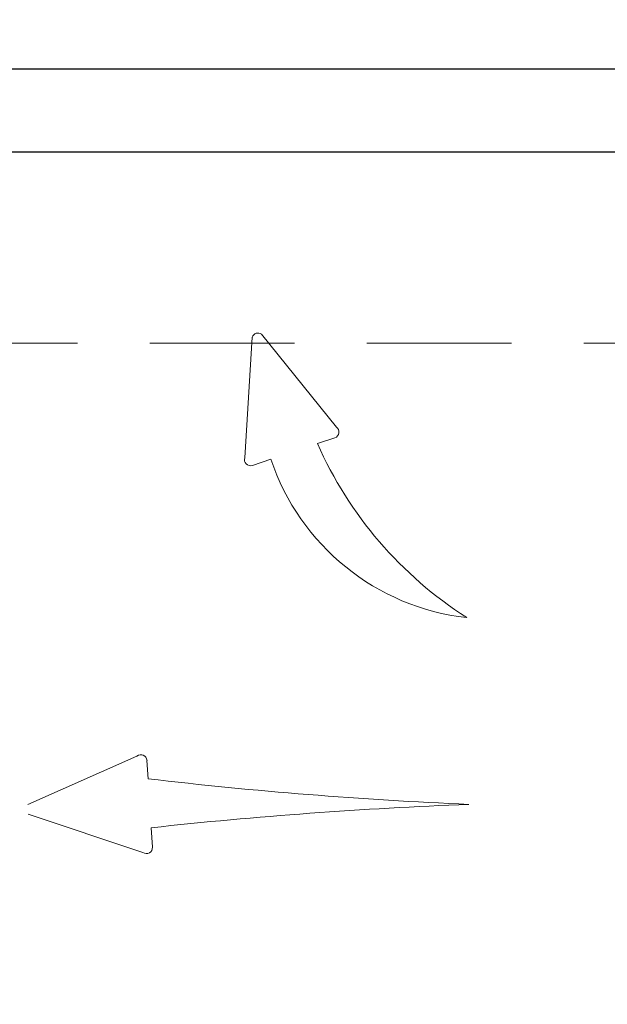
# Model space of a CAD drawing. Header units: inches. Extents: x 65192 to 78842, y -37594 to -36109.
# Tile 10 of 63: x 66794 to 66829, y -36722 to -36662. Entities that reach past the tile are written whole.
import ezdxf

# ---------------------------------------------------------------- set-up
doc = ezdxf.new("R2010")
doc.units = ezdxf.units.IN
doc.header["$MEASUREMENT"] = 0
doc.linetypes.add('HIDDEN', pattern=[0.375, 0.25, -0.125])
doc.layers.add('## 06 klimatyzator', color=30, linetype='Continuous', lineweight=15)
doc.layers.add('p--dach', color=7, linetype='Continuous', lineweight=30)
doc.layers.add('AA_KOMINY.W+_Nr_Pióra__152', color=7, linetype='Continuous', lineweight=5, true_color=0x40cfff)
doc.layers.add('E_LAMPY', color=240, linetype='Continuous')
doc.layers.add('p--drzwi', color=7, linetype='Continuous')

# ---------------------------------------------------------------- blocks, each defined once
blk = doc.blocks.new('drzwi-90-100')
for p, q in [((5.05, 87.375), (5.05, 2.525)), ((10.1, 2.525), (10.1, 87.375))]:
    blk.add_line(p, q)
blk.add_arc((10.8, 3.225), 84.153, 359.52334, 90.47666)
blk = doc.blocks.new('A$C66B7A3C4')
at = {"layer": '## 06 klimatyzator', "lineweight": 15}
for p, q in [((37.355, 66.342), (41.885, 71.97)), ((42.899, 64.482), (42.441, 71.784)), ((38.507, 65.335), (37.446, 65.691)), ((42.434, 64.018), (41.318, 64.392)), ((48.74, 45.048), (48.81, 46.165)), ((49.415, 46.421), (56.024, 43.502)), ((49.053, 40.585), (55.988, 42.917)), ((48.484, 40.913), (48.557, 42.088))]:
    blk.add_line(p, q, dxfattribs=at)
for centre, radius, start, end in [((42.091, 71.666), 0.367, 18.16459, 124.06238), ((37.565, 66.038), 0.367, 124.06238, 251.11348), ((16.364, 75.184), 24.234, 302.76141, 336.02099), ((27.868, 68.898), 14.185, 276.51741, 341.47989), ((42.551, 64.366), 0.367, 251.45669, 18.50779), ((49.176, 46.142), 0.367, 49.40559, 176.45669), ((17.919, 309.185), 265.928, 272.46407, 276.6556), ((18.983, -228.559), 272.259, 83.76392, 87.81734), ((48.851, 40.891), 0.367, 176.45669, 303.50779)]:
    blk.add_arc(centre, radius, start, end, dxfattribs=at)
blk = doc.blocks.new('SPLINE_10', base_point=(16648.91, -8782.46))
at = {"lineweight": 30, "true_color": 0xf50000}
h = blk.add_hatch(color=1, dxfattribs=at)
h.dxf.hatch_style = 1
h.paths.add_polyline_path([(16574.2, -8575.14, 1), (16553.82, -8575.14, 1)])
at = {"color": 1, "lineweight": 30, "true_color": 0xf50000}
blk.add_circle((16564.01, -8575.14), 10.19, dxfattribs=at)
at = {"layer": 'AA_KOMINY.W+_Nr_Pióra__152', "color": 1, "lineweight": 30, "true_color": 0xf50000, "flags": 128}
for points in [[(16568.73, -8507.47), (16563.94, -8503.18), (16562.46, -8499.8), (16562.08, -8495.23), (16562.08, -8473.3)], [(16568.58, -8524.69), (16574.28, -8524.69), (16580.11, -8523.81), (16583.16, -8522.45), (16585.95, -8519.99), (16586.54, -8518.3), (16586.6, -8515.19), (16585.63, -8513.18), (16582.51, -8511.62), (16574.14, -8508.98), (16568.73, -8507.47)], [(16553.59, -8542.86), (16550.61, -8541.84), (16548.23, -8540.13), (16546.98, -8537.42), (16546.98, -8533.86), (16547.83, -8530.69), (16549.88, -8527.59), (16558.29, -8524.69)], [(16558.29, -8524.69), (16568.58, -8524.69)], [(16564.01, -8568.48), (16564.01, -8555.3), (16563, -8551.75), (16561.94, -8549.85), (16559.84, -8546.96), (16553.59, -8542.86)]]:
    blk.add_lwpolyline(points, dxfattribs=at)

msp = doc.modelspace()

# ---------------------------------------------------------------- linework, layer by layer
at = {"layer": 'p--dach', "linetype": 'HIDDEN', "lineweight": 20, "ltscale": 35}
msp.add_line((66434.14, -36681.75), (67714.14, -36681.75), dxfattribs=at)
msp.add_line((66434.14, -36681.75), (67714.14, -36681.75), dxfattribs=at)

# ---------------------------------------------------------------- block references
at = {"layer": '## 06 klimatyzator', "color": 2, "linetype": 'Continuous', "lineweight": 60, "xscale": -1}
msp.add_blockref('A$C66B7A3C4', (66850.287, -36753.177), dxfattribs=at)
at = {"layer": 'E_LAMPY', "linetype": 'Continuous', "xscale": -0.4200000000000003, "yscale": 0.4200000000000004, "zscale": 0.4200000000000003, "rotation": 39.62132203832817}
msp.add_blockref('SPLINE_10', (66863.761, -36746.983), dxfattribs=at)
at = {"layer": 'p--drzwi', "xscale": -1, "rotation": 89.99999999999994}
msp.add_blockref('drzwi-90-100', (66858.59, -36660.1), dxfattribs=at)

doc.saveas('drawing.dxf')
